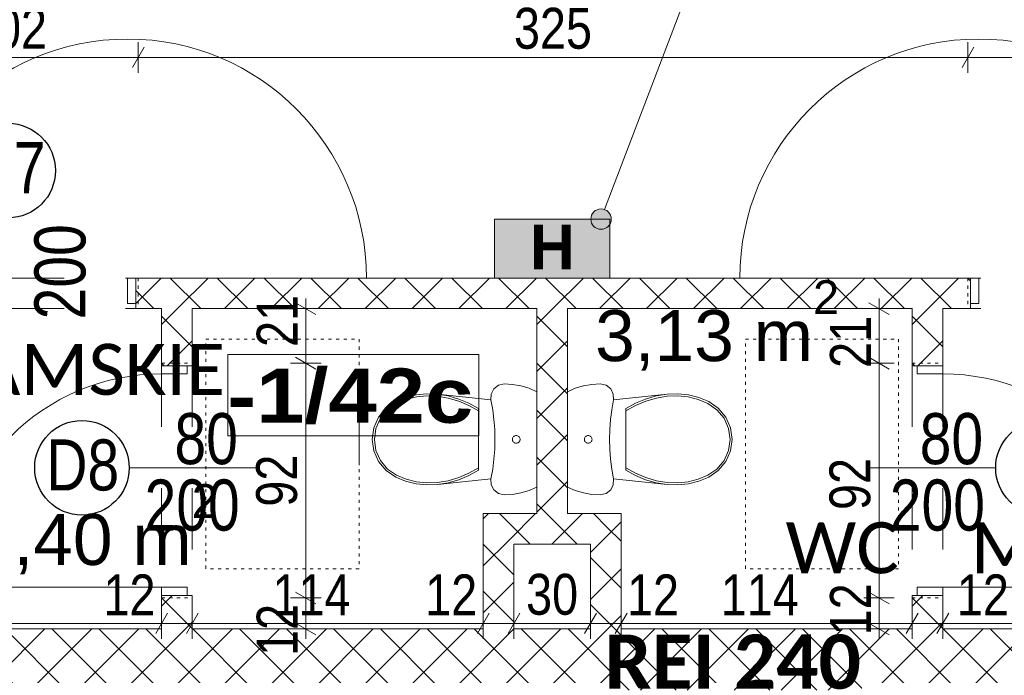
# Model space of a CAD drawing. Header units: centimetres. Extents: x 18292 to 3593338517, y 11794 to 62103.
# Tile 78 of 147: x 898356164 to 898356550, y 56265 to 56522. Entities that reach past the tile are written whole.
import ezdxf

# ---------------------------------------------------------------- set-up
doc = ezdxf.new("R2010")
doc.units = ezdxf.units.CM
doc.header["$MEASUREMENT"] = 0
doc.linetypes.add('Kreski-Szerokie', pattern=[3, 1.2, -1.8])
doc.linetypes.add('Przerywana', pattern=[48, 24, -24])
for name, color, linetype in [('499-Wymiary i opisy', 7, 'Continuous'), ('__PROJEKTOWANE', 7, 'Continuous'), ('MF-NR', 7, 'Continuous'), ('MF_NR', 7, 'Continuous'), ('MF_OKNA', 7, 'Continuous'), ('MF_WIDOK', 7, 'Continuous')]:
    doc.layers.add(name, color=color, linetype=linetype)
doc.styles.add('GENERATED_STYLE_2', font='txt')
doc.styles.add('GENERATED_STYLE_4', font='txt')
doc.styles.add('GENERATED_STYLE_5', font='txt')
doc.styles.add('GENERATED_STYLE_6', font='txt')
doc.styles.add('GENERATED_STYLE_7', font='txt')
doc.styles.add('GENERATED_STYLE_8', font='txt')
doc.dimstyles.new('GENERATED_STYLE__1', dxfattribs={"dimtxt": 16, "dimasz": 6.08, "dimexe": 0.18, "dimexo": 0.0625, "dimgap": 0.09, "dimtad": 1, "dimtih": 1, "dimtoh": 1, "dimdec": 0, "dimzin": 0, "dimdsep": 46, "dimtxsty": 'GENERATED_STYLE_4', "dimblk": 'ARROWHEAD_2', "dimblk1": 'ARROWHEAD_2', "dimblk2": 'ARROWHEAD_2', "dimcen": 0.09, "dimse1": 1, "dimse2": 1, "dimclrd": 7, "dimclre": 7, "dimclrt": 7, "dimadec": 0, "dimazin": 0, "dimtfac": 1, "dimtdec": 4, "dimtmove": 0, "dimatfit": 3, "dimfxl": 0, "dimtolj": 1, "dimtzin": 0, "dimarcsym": 0})
doc.dimstyles.new('GENERATED_STYLE__2', dxfattribs={"dimtxt": 16, "dimasz": 6.08, "dimexe": 0.18, "dimexo": 0.0625, "dimgap": 0.09, "dimtad": 1, "dimtih": 1, "dimtoh": 1, "dimdec": 0, "dimzin": 0, "dimdsep": 46, "dimtxsty": 'GENERATED_STYLE_4', "dimblk": 'ARROWHEAD_2', "dimblk1": 'ARROWHEAD_2', "dimblk2": 'ARROWHEAD_2', "dimcen": 0.09, "dimse1": 1, "dimse2": 1, "dimclrd": 7, "dimclre": 7, "dimclrt": 7, "dimadec": 0, "dimazin": 0, "dimtfac": 1, "dimtdec": 4, "dimtmove": 2, "dimatfit": 3, "dimfxl": 0, "dimtolj": 1, "dimtzin": 0, "dimarcsym": 0})
doc.dimstyles.new('GENERATED_STYLE__3', dxfattribs={"dimtxt": 16, "dimasz": 6.08, "dimexe": 0.18, "dimexo": 0.0625, "dimgap": 0.09, "dimtad": 1, "dimdec": 0, "dimzin": 0, "dimdsep": 46, "dimtxsty": 'GENERATED_STYLE_4', "dimblk": 'ARROWHEAD_2', "dimblk1": 'ARROWHEAD_2', "dimblk2": 'ARROWHEAD_2', "dimcen": 0.09, "dimse1": 1, "dimse2": 1, "dimclrd": 7, "dimclre": 7, "dimclrt": 7, "dimadec": 0, "dimazin": 0, "dimtfac": 1, "dimtdec": 4, "dimtmove": 2, "dimatfit": 3, "dimfxl": 0, "dimtolj": 1, "dimtzin": 0, "dimarcsym": 0})
doc.dimstyles.new('GENERATED_STYLE__4', dxfattribs={"dimtxt": 16, "dimasz": 6.08, "dimexe": 0.18, "dimexo": 0.0625, "dimgap": 0.09, "dimtad": 1, "dimdec": 0, "dimzin": 0, "dimdsep": 46, "dimtxsty": 'GENERATED_STYLE_4', "dimblk": 'ARROWHEAD_2', "dimblk1": 'ARROWHEAD_2', "dimblk2": 'ARROWHEAD_2', "dimcen": 0.09, "dimse1": 1, "dimse2": 1, "dimclrd": 7, "dimclre": 7, "dimclrt": 7, "dimadec": 0, "dimazin": 0, "dimtfac": 1, "dimtdec": 4, "dimtmove": 0, "dimatfit": 3, "dimfxl": 0, "dimtolj": 1, "dimtzin": 0, "dimarcsym": 0})
pattern_1 = [(45, (903196041.254, 3898003.605), (-9.192387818, 9.192387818), []), (135, (903196041.254, 3898003.605), (9.192387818, 9.192387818), [])]

# ---------------------------------------------------------------- blocks, each defined once
blk = doc.blocks.new('Drzwi metalowe 21')
at = {"layer": '__PROJEKTOWANE', "color": 150, "linetype": 'Continuous', "lineweight": 13}
for p, q in [((-50, 0), (-54.3, 0)), ((-50, 0), (-54.3, 0)), ((-50, 0), (-50, -10)), ((-50, 0), (-50, -10)), ((50, 0), (50, -10)), ((50, 0), (50, -10)), ((50, 0), (54.3, 0)), ((50, 0), (54.3, 0)), ((-50, -10), (-50, -12)), ((-50, -10), (-50, -12)), ((50, -10), (50, -12)), ((50, -10), (50, -12)), ((-50, -12), (-54.3, -12)), ((-50, -12), (-54.3, -12)), ((50, -12), (54.3, -12)), ((50, -12), (54.3, -12))]:
    blk.add_line(p, q, dxfattribs=at)
at = {"layer": '__PROJEKTOWANE', "color": 7, "linetype": 'Przerywana', "lineweight": 13}
for p, q in [((-50, 0), (50, 0)), ((-50, -12), (50, -12))]:
    blk.add_line(p, q, dxfattribs=at)
at = {"layer": '__PROJEKTOWANE', "color": 7, "linetype": 'Continuous', "lineweight": 15}
for p, q in [((-46.8, 0), (-50, 0)), ((-50, 0), (-50, -10)), ((-46.8, -10), (-46.8, 0)), ((50, 0), (46.8, 0)), ((46.8, 0), (46.8, -10)), ((50, -10), (50, 0)), ((-50, -10), (-46.8, -10)), ((46.8, -10), (50, -10))]:
    blk.add_line(p, q, dxfattribs=at)
at = {"layer": '__PROJEKTOWANE', "color": 7, "linetype": 'Continuous', "lineweight": 13}
blk.add_line((46.8, 0), (140.4, 0), dxfattribs=at)
blk.add_arc((46.8, 0), 93.6, 0, 180, dxfattribs=at)
blk = doc.blocks.new('Drzwi metalowe 21_3')
at = {"layer": '__PROJEKTOWANE', "color": 7, "linetype": 'Continuous', "lineweight": 13}
blk.add_line((41.8, 0), (41.8, 83.6), dxfattribs=at)
at = {"layer": '__PROJEKTOWANE', "color": 150, "linetype": 'Continuous', "lineweight": 13}
for p, q in [((-45, 0), (-49.3, 0)), ((-45, 0), (-49.3, 0)), ((-45, 0), (-45, -10)), ((-45, 0), (-45, -10)), ((45, 0), (45, -10)), ((45, 0), (45, -10)), ((45, 0), (49.3, 0)), ((45, 0), (49.3, 0)), ((-45, -10), (-45, -12)), ((-45, -10), (-45, -12)), ((45, -10), (45, -12)), ((45, -10), (45, -12)), ((-45, -12), (-49.3, -12)), ((-45, -12), (-49.3, -12)), ((45, -12), (49.3, -12)), ((45, -12), (49.3, -12))]:
    blk.add_line(p, q, dxfattribs=at)
at = {"layer": '__PROJEKTOWANE', "color": 7, "linetype": 'Przerywana', "lineweight": 13}
for p, q in [((-45, 0), (45, 0)), ((-45, -12), (45, -12))]:
    blk.add_line(p, q, dxfattribs=at)
at = {"layer": '__PROJEKTOWANE', "color": 7, "linetype": 'Continuous', "lineweight": 15}
for p, q in [((-41.8, 0), (-45, 0)), ((-45, 0), (-45, -10)), ((-41.8, -10), (-41.8, 0)), ((45, 0), (41.8, 0)), ((41.8, 0), (41.8, -10)), ((45, -10), (45, 0)), ((-45, -10), (-41.8, -10)), ((41.8, -10), (45, -10))]:
    blk.add_line(p, q, dxfattribs=at)
at = {"layer": '__PROJEKTOWANE', "color": 7, "linetype": 'Continuous', "lineweight": 13}
blk.add_arc((41.8, 0), 83.6, 90, 180, dxfattribs=at)
blk = doc.blocks.new('WC 1 LT 65')
at = {"layer": '__PROJEKTOWANE', "color": 5, "linetype": 'Continuous', "lineweight": 13}
for p, q in [((-18.68, 64.5), (-20.01, 61.45)), ((18.68, 64.5), (-18.68, 64.5)), ((20.01, 61.45), (18.68, 64.5)), ((-20.97, 58.26), (-21.55, 54.98)), ((-20.01, 61.45), (-20.97, 58.26)), ((0, 57.9), (-0.26, 57.88)), ((0.26, 57.88), (0, 57.9)), ((20.97, 58.26), (20.01, 61.45)), ((21.55, 54.98), (20.97, 58.26)), ((-21.55, 54.98), (-21.75, 51.65)), ((-1.48, 56.66), (-1.5, 56.4)), ((-1.5, 56.4), (-1.48, 56.14)), ((-1.41, 56.91), (-1.48, 56.66)), ((-1.48, 56.14), (-1.41, 55.89)), ((-1.3, 57.15), (-1.41, 56.91)), ((-1.41, 55.89), (-1.3, 55.65)), ((-1.15, 57.36), (-1.3, 57.15)), ((-1.3, 55.65), (-1.15, 55.44)), ((-0.96, 57.55), (-1.15, 57.36)), ((-1.15, 55.44), (-0.96, 55.25)), ((-0.75, 57.7), (-0.96, 57.55)), ((-0.96, 55.25), (-0.75, 55.1)), ((-0.51, 57.81), (-0.75, 57.7)), ((-0.75, 55.1), (-0.51, 54.99)), ((-0.26, 57.88), (-0.51, 57.81)), ((-0.51, 54.99), (-0.26, 54.92)), ((-0.26, 54.92), (0, 54.9)), ((0, 54.9), (0.26, 54.92)), ((0.51, 57.81), (0.26, 57.88)), ((0.26, 54.92), (0.51, 54.99)), ((0.75, 57.7), (0.51, 57.81)), ((0.51, 54.99), (0.75, 55.1)), ((0.96, 57.55), (0.75, 57.7)), ((0.75, 55.1), (0.96, 55.25)), ((1.15, 57.36), (0.96, 57.55)), ((0.96, 55.25), (1.15, 55.44)), ((1.3, 57.15), (1.15, 57.36)), ((1.15, 55.44), (1.3, 55.65)), ((1.41, 56.91), (1.3, 57.15)), ((1.3, 55.65), (1.41, 55.89)), ((1.48, 56.66), (1.41, 56.91)), ((1.41, 55.89), (1.48, 56.14)), ((1.5, 56.4), (1.48, 56.66)), ((1.48, 56.14), (1.5, 56.4)), ((21.75, 51.65), (21.55, 54.98)), ((-21.75, 51.65), (-21.24, 49.4)), ((21.24, 49.4), (21.75, 51.65)), ((-21.24, 49.4), (-19.82, 47.58)), ((-19.82, 47.58), (-17.76, 46.55)), ((-17.76, 46.55), (-15.45, 46.5)), ((-15.45, 46.5), (-17.7, 25.5)), ((-15.45, 46.5), (-11.62, 47.18)), ((-11.62, 47.18), (-7.76, 47.66)), ((-7.76, 47.66), (-3.89, 47.96)), ((-3.89, 47.96), (0, 48.05)), ((0, 48.05), (3.89, 47.96)), ((3.89, 47.96), (7.76, 47.66)), ((7.76, 47.66), (11.62, 47.18)), ((11.62, 47.18), (15.45, 46.5)), ((15.45, 46.5), (17.76, 46.55)), ((17.7, 25.5), (15.45, 46.5)), ((17.76, 46.55), (19.82, 47.58)), ((19.82, 47.58), (21.24, 49.4)), ((-12.07, 41.6), (-14.16, 37.85)), ((-11.12, 41.6), (-13.28, 37.84)), ((12.07, 41.6), (-12.07, 41.6)), ((13.28, 37.84), (11.12, 41.6)), ((14.16, 37.85), (12.07, 41.6)), ((-14.16, 37.85), (-15.81, 33.88)), ((-13.28, 37.84), (-14.98, 33.85)), ((14.98, 33.85), (13.28, 37.84)), ((15.81, 33.88), (14.16, 37.85)), ((-15.81, 33.88), (-17, 29.74)), ((-14.98, 33.85), (-16.19, 29.69)), ((16.19, 29.69), (14.98, 33.85)), ((17, 29.74), (15.81, 33.88)), ((-17, 29.74), (-17.7, 25.5)), ((-16.19, 29.69), (-16.91, 25.42)), ((16.91, 25.42), (16.19, 29.69)), ((17.7, 25.5), (17, 29.74)), ((-17.7, 25.5), (-17.85, 21.3)), ((-16.91, 25.42), (-17.06, 21.33)), ((17.06, 21.33), (16.91, 25.42)), ((17.85, 21.3), (17.7, 25.5)), ((-17.85, 21.3), (-17.41, 17.13)), ((-17.06, 21.33), (-16.62, 17.27)), ((16.62, 17.27), (17.06, 21.33)), ((17.41, 17.13), (17.85, 21.3)), ((-17.41, 17.13), (-16.38, 13.06)), ((-16.62, 17.27), (-15.62, 13.3)), ((15.62, 13.3), (16.62, 17.27)), ((16.38, 13.06), (17.41, 17.13)), ((-16.38, 13.06), (-14.78, 9.17)), ((-15.62, 13.3), (-14.07, 9.52)), ((14.07, 9.52), (15.62, 13.3)), ((14.78, 9.17), (16.38, 13.06)), ((-14.78, 9.17), (-12.21, 5.4)), ((-14.07, 9.52), (-11.62, 5.93)), ((11.62, 5.93), (14.07, 9.52)), ((12.21, 5.4), (14.78, 9.17)), ((-12.21, 5.4), (-8.7, 2.48)), ((-11.62, 5.93), (-8.28, 3.15)), ((8.28, 3.15), (11.62, 5.93)), ((8.7, 2.48), (12.21, 5.4)), ((-8.7, 2.48), (-4.52, 0.63)), ((-8.28, 3.15), (-4.3, 1.4)), ((-4.52, 0.63), (0, 0)), ((-4.3, 1.4), (0, 0.8)), ((0, 0.8), (4.3, 1.4)), ((0, 0), (4.52, 0.63)), ((4.3, 1.4), (8.28, 3.15)), ((4.52, 0.63), (8.7, 2.48))]:
    blk.add_line(p, q, dxfattribs=at)
blk = doc.blocks.new('*D416', base_point=(903196041.25, 3898003.61))
at = {"layer": '499-Wymiary i opisy', "color": 7, "linetype": 'Continuous', "lineweight": 13}
for p, q in [((898356111.07, 56510.91), (898356106.45, 56502.91)), ((898356108.76, 56500.91), (898356108.76, 56512.91)), ((898356213.07, 56510.91), (898356208.45, 56502.91)), ((898356210.76, 56500.91), (898356210.76, 56512.91)), ((898356108.76, 56506.91), (898356210.76, 56506.91))]:
    blk.add_line(p, q, dxfattribs=at)
at = {"layer": '499-Wymiary i opisy', "color": 7, "lineweight": 13, "insert": (898356144.4, 56510.11), "char_height": 16, "attachment_point": 7, "style": 'GENERATED_STYLE_4'}
blk.add_mtext('\\A1;{\\pql;\\fArial Narrow|b0|i0|c238|p34;102}', dxfattribs=at)
blk = doc.blocks.new('ARROWHEAD_2')
at = {"color": 0, "linetype": 'Continuous', "lineweight": 0}
for p, q in [((-0.378, -0.655), (0.378, 0.655)), ((0, 0), (-1, 0))]:
    blk.add_line(p, q, dxfattribs=at)
blk = doc.blocks.new('*D417', base_point=(903196041.25, 3898003.61))
at = {"layer": '499-Wymiary i opisy', "color": 7, "linetype": 'Continuous', "lineweight": 13}
for p, q in [((898356213.07, 56510.91), (898356208.45, 56502.91)), ((898356210.76, 56500.91), (898356210.76, 56512.91)), ((898356538.22, 56510.91), (898356533.6, 56502.91)), ((898356535.91, 56500.91), (898356535.91, 56512.91)), ((898356210.76, 56506.91), (898356535.91, 56506.91))]:
    blk.add_line(p, q, dxfattribs=at)
at = {"layer": '499-Wymiary i opisy', "color": 7, "lineweight": 13, "insert": (898356357.97, 56510.11), "char_height": 16, "attachment_point": 7, "style": 'GENERATED_STYLE_4'}
blk.add_mtext('\\A1;{\\pql;\\fArial Narrow|b0|i0|c238|p34;325}', dxfattribs=at)
blk = doc.blocks.new('*D418', base_point=(903196041.25, 3898003.61))
at = {"layer": '499-Wymiary i opisy', "color": 7, "linetype": 'Continuous', "lineweight": 13}
for p, q in [((898356538.22, 56510.91), (898356533.6, 56502.91)), ((898356535.91, 56500.91), (898356535.91, 56512.91)), ((898356640.22, 56510.91), (898356635.6, 56502.91)), ((898356637.91, 56500.91), (898356637.91, 56512.91)), ((898356535.91, 56506.91), (898356637.91, 56506.91))]:
    blk.add_line(p, q, dxfattribs=at)
at = {"layer": '499-Wymiary i opisy', "color": 7, "lineweight": 13, "char_height": 16, "attachment_point": 7, "style": 'GENERATED_STYLE_4'}
for s, insert in [('\\A1;{\\pql;\\fArial Narrow|b0|i0|c238|p34;102}', (898356561.31, 56510.11)), ('\\A1;{\\pql;\\fArial Narrow|b0|i0|c238|p34;23}', (898356615.11, 56510.11))]:
    blk.add_mtext(s, dxfattribs=dict(at, insert=insert))
blk = doc.blocks.new('*D452', base_point=(903196041.25, 3898003.61))
at = {"layer": '499-Wymiary i opisy', "color": 7, "linetype": 'Continuous', "lineweight": 13}
for p, q in [((898356282.37, 56295.13), (898356270.37, 56295.13)), ((898356272.37, 56297.44), (898356280.37, 56292.82)), ((898356276.37, 56282.99), (898356276.37, 56295.13)), ((898356272.37, 56285.3), (898356280.37, 56280.68)), ((898356282.37, 56282.99), (898356270.37, 56282.99)), ((898356276.37, 56279.08), (898356276.37, 56282.99))]:
    blk.add_line(p, q, dxfattribs=at)
at = {"layer": '499-Wymiary i opisy', "color": 7, "lineweight": 13, "insert": (898356273.17, 56272.41), "char_height": 16, "attachment_point": 7, "rotation": 90, "style": 'GENERATED_STYLE_4'}
blk.add_mtext('\\A1;{\\pql;\\fArial Narrow|b0|i0|c238|p34;12}', dxfattribs=at)
blk = doc.blocks.new('*D453', base_point=(903196041.25, 3898003.61))
at = {"layer": '499-Wymiary i opisy', "color": 7, "linetype": 'Continuous', "lineweight": 13}
for p, q in [((898356272.37, 56389.44), (898356280.37, 56384.82)), ((898356282.37, 56387.13), (898356270.37, 56387.13)), ((898356276.37, 56295.13), (898356276.37, 56387.13)), ((898356282.37, 56295.13), (898356270.37, 56295.13)), ((898356272.37, 56297.44), (898356280.37, 56292.82))]:
    blk.add_line(p, q, dxfattribs=at)
at = {"layer": '499-Wymiary i opisy', "color": 7, "lineweight": 13, "insert": (898356273.17, 56330.89), "char_height": 16, "attachment_point": 7, "rotation": 90, "style": 'GENERATED_STYLE_4'}
blk.add_mtext('\\A1;{\\pql;\\fArial Narrow|b0|i0|c238|p34;92}', dxfattribs=at)
blk = doc.blocks.new('*D454', base_point=(903196041.25, 3898003.61))
at = {"layer": '499-Wymiary i opisy', "color": 7, "linetype": 'Continuous', "lineweight": 13}
for p, q in [((898356280.37, 56406.18), (898356272.37, 56410.8)), ((898356276.37, 56408.49), (898356276.37, 56412.41)), ((898356282.37, 56408.49), (898356270.37, 56408.49)), ((898356276.37, 56387.13), (898356276.37, 56408.49)), ((898356272.37, 56389.44), (898356280.37, 56384.82)), ((898356282.37, 56387.13), (898356270.37, 56387.13))]:
    blk.add_line(p, q, dxfattribs=at)
at = {"layer": '499-Wymiary i opisy', "color": 7, "lineweight": 13, "insert": (898356273.17, 56393.48), "char_height": 16, "attachment_point": 7, "rotation": 90, "style": 'GENERATED_STYLE_4'}
blk.add_mtext('\\A1;{\\pql;\\fArial Narrow|b0|i0|c238|p34;21}', dxfattribs=at)
blk = doc.blocks.new('*D459', base_point=(903196041.25, 3898003.61))
at = {"layer": '499-Wymiary i opisy', "color": 7, "linetype": 'Continuous', "lineweight": 13}
for p, q in [((898356084.97, 56279.15), (898356084.97, 56291.15)), ((898356219.9, 56279.15), (898356219.9, 56291.15)), ((898356087.28, 56289.15), (898356082.66, 56281.15)), ((898356222.21, 56289.15), (898356217.59, 56281.15)), ((898356081.06, 56285.15), (898356084.97, 56285.15)), ((898356084.97, 56285.15), (898356219.9, 56285.15))]:
    blk.add_line(p, q, dxfattribs=at)
at = {"layer": '499-Wymiary i opisy', "color": 7, "lineweight": 13, "char_height": 16, "attachment_point": 7, "style": 'GENERATED_STYLE_4'}
for s, insert in [('\\A1;{\\pql;\\fArial Narrow|b0|i0|c238|p34;135}', (898356126.83, 56288.35)), ('\\A1;{\\pql;\\fArial Narrow|b0|i0|c238|p34;12}', (898356197.11, 56288.35))]:
    blk.add_mtext(s, dxfattribs=dict(at, insert=insert))
blk = doc.blocks.new('*D460', base_point=(903196041.25, 3898003.61))
at = {"layer": '499-Wymiary i opisy', "color": 7, "linetype": 'Continuous', "lineweight": 13}
for p, q in [((898356219.9, 56279.15), (898356219.9, 56291.15)), ((898356231.9, 56279.15), (898356231.9, 56291.15)), ((898356222.21, 56289.15), (898356217.59, 56281.15)), ((898356234.21, 56289.15), (898356229.59, 56281.15)), ((898356219.9, 56285.15), (898356231.9, 56285.15))]:
    blk.add_line(p, q, dxfattribs=at)
blk = doc.blocks.new('*D461', base_point=(903196041.25, 3898003.61))
at = {"layer": '499-Wymiary i opisy', "color": 7, "linetype": 'Continuous', "lineweight": 13}
for p, q in [((898356231.9, 56279.15), (898356231.9, 56291.15)), ((898356345.97, 56279.15), (898356345.97, 56291.15)), ((898356234.21, 56289.15), (898356229.59, 56281.15)), ((898356348.28, 56289.15), (898356343.66, 56281.15)), ((898356231.9, 56285.15), (898356345.97, 56285.15))]:
    blk.add_line(p, q, dxfattribs=at)
at = {"layer": '499-Wymiary i opisy', "color": 7, "lineweight": 13, "char_height": 16, "attachment_point": 7, "style": 'GENERATED_STYLE_4'}
for s, insert in [('\\A1;{\\pql;\\fArial Narrow|b0|i0|c238|p34;114}', (898356263.33, 56288.35)), ('\\A1;{\\pql;\\fArial Narrow|b0|i0|c238|p34;12}', (898356323.18, 56288.35))]:
    blk.add_mtext(s, dxfattribs=dict(at, insert=insert))
blk = doc.blocks.new('*D462', base_point=(903196041.25, 3898003.61))
at = {"layer": '499-Wymiary i opisy', "color": 7, "linetype": 'Continuous', "lineweight": 13}
for p, q in [((898356345.97, 56279.15), (898356345.97, 56291.15)), ((898356357.97, 56279.15), (898356357.97, 56291.15)), ((898356348.28, 56289.15), (898356343.66, 56281.15)), ((898356360.28, 56289.15), (898356355.66, 56281.15)), ((898356345.97, 56285.15), (898356357.97, 56285.15))]:
    blk.add_line(p, q, dxfattribs=at)
blk = doc.blocks.new('*D463', base_point=(903196041.25, 3898003.61))
at = {"layer": '499-Wymiary i opisy', "color": 7, "linetype": 'Continuous', "lineweight": 13}
for p, q in [((898356357.97, 56279.15), (898356357.97, 56291.15)), ((898356387.97, 56279.15), (898356387.97, 56291.15)), ((898356360.28, 56289.15), (898356355.66, 56281.15)), ((898356390.28, 56289.15), (898356385.66, 56281.15)), ((898356357.97, 56285.15), (898356387.97, 56285.15))]:
    blk.add_line(p, q, dxfattribs=at)
at = {"layer": '499-Wymiary i opisy', "color": 7, "lineweight": 13, "insert": (898356362.73, 56288.35), "char_height": 16, "attachment_point": 7, "style": 'GENERATED_STYLE_4'}
blk.add_mtext('\\A1;{\\pql;\\fArial Narrow|b0|i0|c238|p34;30}', dxfattribs=at)
blk = doc.blocks.new('*D464', base_point=(903196041.25, 3898003.61))
at = {"layer": '499-Wymiary i opisy', "color": 7, "linetype": 'Continuous', "lineweight": 13}
for p, q in [((898356387.97, 56279.15), (898356387.97, 56291.15)), ((898356390.28, 56289.15), (898356385.66, 56281.15)), ((898356387.97, 56285.15), (898356399.97, 56285.15))]:
    blk.add_line(p, q, dxfattribs=at)
blk = doc.blocks.new('*D465', base_point=(903196041.25, 3898003.61))
at = {"layer": '499-Wymiary i opisy', "color": 7, "linetype": 'Continuous', "lineweight": 13}
for p, q in [((898356399.97, 56279.15), (898356399.97, 56291.15)), ((898356390.28, 56289.15), (898356385.66, 56281.15)), ((898356402.28, 56289.15), (898356397.66, 56281.15)), ((898356387.97, 56285.15), (898356399.97, 56285.15))]:
    blk.add_line(p, q, dxfattribs=at)
blk = doc.blocks.new('*D466', base_point=(903196041.25, 3898003.61))
at = {"layer": '499-Wymiary i opisy', "color": 7, "linetype": 'Continuous', "lineweight": 13}
for p, q in [((898356514.04, 56279.15), (898356514.04, 56291.15)), ((898356402.28, 56289.15), (898356397.66, 56281.15)), ((898356516.35, 56289.15), (898356511.73, 56281.15)), ((898356399.97, 56285.15), (898356514.04, 56285.15))]:
    blk.add_line(p, q, dxfattribs=at)
at = {"layer": '499-Wymiary i opisy', "color": 7, "lineweight": 13, "char_height": 16, "attachment_point": 7, "style": 'GENERATED_STYLE_4'}
for s, insert in [('\\A1;{\\pql;\\fArial Narrow|b0|i0|c238|p34;12}', (898356402.28, 56288.35)), ('\\A1;{\\pql;\\fArial Narrow|b0|i0|c238|p34;114}', (898356439.02, 56288.35))]:
    blk.add_mtext(s, dxfattribs=dict(at, insert=insert))
blk = doc.blocks.new('*D467', base_point=(903196041.25, 3898003.61))
at = {"layer": '499-Wymiary i opisy', "color": 7, "linetype": 'Continuous', "lineweight": 13}
for p, q in [((898356514.04, 56279.15), (898356514.04, 56291.15)), ((898356526.04, 56279.15), (898356526.04, 56291.15)), ((898356516.35, 56289.15), (898356511.73, 56281.15)), ((898356528.35, 56289.15), (898356523.73, 56281.15)), ((898356514.04, 56285.15), (898356526.04, 56285.15))]:
    blk.add_line(p, q, dxfattribs=at)
blk = doc.blocks.new('*D468', base_point=(903196041.25, 3898003.61))
at = {"layer": '499-Wymiary i opisy', "color": 7, "linetype": 'Continuous', "lineweight": 13}
for p, q in [((898356526.04, 56279.15), (898356526.04, 56291.15)), ((898356660.97, 56279.15), (898356660.97, 56291.15)), ((898356528.35, 56289.15), (898356523.73, 56281.15)), ((898356658.66, 56281.15), (898356663.28, 56289.15)), ((898356526.04, 56285.15), (898356660.97, 56285.15)), ((898356660.97, 56285.15), (898356664.88, 56285.15))]:
    blk.add_line(p, q, dxfattribs=at)
at = {"layer": '499-Wymiary i opisy', "color": 7, "lineweight": 13, "char_height": 16, "attachment_point": 7, "style": 'GENERATED_STYLE_4'}
for s, insert in [('\\A1;{\\pql;\\fArial Narrow|b0|i0|c238|p34;12}', (898356531.56, 56288.35)), ('\\A1;{\\pql;\\fArial Narrow|b0|i0|c238|p34;135}', (898356578.14, 56288.35))]:
    blk.add_mtext(s, dxfattribs=dict(at, insert=insert))
blk = doc.blocks.new('*D469', base_point=(903196041.25, 3898003.61))
at = {"layer": '499-Wymiary i opisy', "color": 7, "linetype": 'Continuous', "lineweight": 13}
for p, q in [((898356507.04, 56295.13), (898356495.04, 56295.13)), ((898356497.04, 56297.44), (898356505.04, 56292.82)), ((898356501.04, 56282.99), (898356501.04, 56295.13)), ((898356497.04, 56285.3), (898356505.04, 56280.68)), ((898356507.04, 56282.99), (898356495.04, 56282.99)), ((898356501.04, 56279.08), (898356501.04, 56282.99))]:
    blk.add_line(p, q, dxfattribs=at)
at = {"layer": '499-Wymiary i opisy', "color": 7, "lineweight": 13, "insert": (898356497.84, 56280.48), "char_height": 16, "attachment_point": 7, "rotation": 90, "style": 'GENERATED_STYLE_4'}
blk.add_mtext('\\A1;{\\pql;\\fArial Narrow|b0|i0|c238|p34;12}', dxfattribs=at)
blk = doc.blocks.new('*D470', base_point=(903196041.25, 3898003.61))
at = {"layer": '499-Wymiary i opisy', "color": 7, "linetype": 'Continuous', "lineweight": 13}
for p, q in [((898356497.04, 56389.44), (898356505.04, 56384.82)), ((898356507.04, 56387.13), (898356495.04, 56387.13)), ((898356501.04, 56295.13), (898356501.04, 56387.13)), ((898356507.04, 56295.13), (898356495.04, 56295.13)), ((898356497.04, 56297.44), (898356505.04, 56292.82))]:
    blk.add_line(p, q, dxfattribs=at)
at = {"layer": '499-Wymiary i opisy', "color": 7, "lineweight": 13, "char_height": 16, "attachment_point": 7, "rotation": 90, "style": 'GENERATED_STYLE_4'}
for s, insert in [('\\A1;{\\pql;\\fArial Narrow|b0|i0|c238|p34;21}', (898356497.84, 56385.27)), ('\\A1;{\\pql;\\fArial Narrow|b0|i0|c238|p34;92}', (898356497.84, 56329.59))]:
    blk.add_mtext(s, dxfattribs=dict(at, insert=insert))
blk = doc.blocks.new('*D471', base_point=(903196041.25, 3898003.61))
at = {"layer": '499-Wymiary i opisy', "color": 7, "linetype": 'Continuous', "lineweight": 13}
for p, q in [((898356505.04, 56406.18), (898356497.04, 56410.8)), ((898356501.04, 56408.49), (898356501.04, 56412.41)), ((898356507.04, 56408.49), (898356495.04, 56408.49)), ((898356501.04, 56387.13), (898356501.04, 56408.49)), ((898356497.04, 56389.44), (898356505.04, 56384.82)), ((898356507.04, 56387.13), (898356495.04, 56387.13))]:
    blk.add_line(p, q, dxfattribs=at)

msp = doc.modelspace()

# ---------------------------------------------------------------- hatches: boundary and pattern name
at = {"layer": '__PROJEKTOWANE', "linetype": 'Continuous', "lineweight": 13}
msp.add_hatch(color=150, dxfattribs=at).paths.add_polyline_path([(898356388.1, 56443.56), (898356388.4, 56442.03), (898356389.27, 56440.73), (898356390.57, 56439.87), (898356392.1, 56439.56), (898356393.63, 56439.87), (898356394.92, 56440.73), (898356395.79, 56442.03), (898356396.1, 56443.56), (898356395.79, 56445.09), (898356394.92, 56446.39), (898356393.63, 56447.26), (898356392.1, 56447.56), (898356390.57, 56447.26), (898356389.27, 56446.39), (898356388.4, 56445.09)])
at = {"layer": '__PROJEKTOWANE', "linetype": 'Continuous', "lineweight": 0, "true_color": 0x3f0000}
msp.add_hatch(color=18, dxfattribs=at).paths.add_polyline_path([(898356350.34, 56443.56), (898356395.6, 56443.56), (898356395.6, 56420.49), (898356350.34, 56420.49)])
at = {"layer": '__PROJEKTOWANE', "linetype": 'Continuous', "lineweight": 0, "true_color": 0x000000}
h = msp.add_hatch(dxfattribs=at)
h.set_pattern_fill('Concrete_Block_0006', color=18, style=0, pattern_type=2)
h.set_pattern_definition(pattern_1)
h.paths.add_polyline_path([(898356209.76, 56420.49), (898356209.76, 56408.49), (898356536.91, 56408.49), (898356536.91, 56420.49)])
h = msp.add_hatch(dxfattribs=at)
h.set_pattern_fill('Concrete_Block_0006', color=18, style=0, pattern_type=2)
h.set_pattern_definition(pattern_1)
h.paths.add_polyline_path([(898356219.9, 56386.13), (898356231.9, 56386.13), (898356231.9, 56408.49), (898356219.9, 56408.49)])
h = msp.add_hatch(dxfattribs=at)
h.set_pattern_fill('Concrete_Block_0006', color=18, style=0, pattern_type=2)
h.set_pattern_definition(pattern_1)
h.paths.add_polyline_path([(898356378.97, 56328.21), (898356378.97, 56408.49), (898356366.97, 56408.49), (898356366.97, 56328.21)])
h = msp.add_hatch(dxfattribs=at)
h.set_pattern_fill('Concrete_Block_0006', color=18, style=0, pattern_type=2)
h.set_pattern_definition(pattern_1)
h.paths.add_polyline_path([(898356526.04, 56408.49), (898356514.04, 56408.49), (898356514.04, 56386.13), (898356526.04, 56386.13)])
h = msp.add_hatch(dxfattribs=at)
h.set_pattern_fill('Concrete_Block_0006', color=18, style=0, pattern_type=2)
h.set_pattern_definition(pattern_1)
h.paths.add_polyline_path([(898356357.97, 56316.21), (898356387.97, 56316.21), (898356399.97, 56328.21), (898356345.97, 56328.21)])
h = msp.add_hatch(dxfattribs=at)
h.set_pattern_fill('Concrete_Block_0006', color=18, style=0, pattern_type=2)
h.set_pattern_definition(pattern_1)
h.paths.add_polyline_path([(898356357.97, 56282.99), (898356357.97, 56316.21), (898356345.97, 56328.21), (898356345.97, 56282.99)])
h = msp.add_hatch(dxfattribs=at)
h.set_pattern_fill('Concrete_Block_0006', color=18, style=0, pattern_type=2)
h.set_pattern_definition(pattern_1)
h.paths.add_polyline_path([(898356399.97, 56282.99), (898356399.97, 56328.21), (898356387.97, 56316.21), (898356387.97, 56282.99)])
h = msp.add_hatch(dxfattribs=at)
h.set_pattern_fill('Concrete_Block_0006', color=18, style=0, pattern_type=2)
h.set_pattern_definition(pattern_1)
h.paths.add_polyline_path([(898356219.9, 56282.99), (898356231.9, 56282.99), (898356231.9, 56296.13), (898356219.9, 56296.13)])
h = msp.add_hatch(dxfattribs=at)
h.set_pattern_fill('Concrete_Block_0006', color=18, style=0, pattern_type=2)
h.set_pattern_definition(pattern_1)
h.paths.add_polyline_path([(898356514.04, 56282.99), (898356526.04, 56282.99), (898356526.04, 56296.13), (898356514.04, 56296.13)])
h = msp.add_hatch(dxfattribs=at)
h.set_pattern_fill('Concrete_Block_0006', color=18, style=0, pattern_type=2)
h.set_pattern_definition(pattern_1)
h.paths.add_polyline_path([(898356084.97, 56258.99), (898356660.97, 56258.99), (898356660.97, 56282.99), (898356084.97, 56282.99)])

# ---------------------------------------------------------------- linework, layer by layer
at = {"layer": '__PROJEKTOWANE', "color": 150, "linetype": 'Continuous', "lineweight": 13}
for p, q in [((898356438.04, 56564.16), (898356393.52, 56447.3)), ((898356209.76, 56420.49), (898356214.06, 56420.49)), ((898356209.76, 56420.49), (898356209.76, 56410.49)), ((898356536.91, 56420.49), (898356532.61, 56420.49)), ((898356536.91, 56420.49), (898356536.91, 56410.49)), ((898356209.76, 56410.49), (898356209.76, 56408.49)), ((898356536.91, 56410.49), (898356536.91, 56408.49)), ((898356209.76, 56408.49), (898356214.06, 56408.49)), ((898356536.91, 56408.49), (898356532.61, 56408.49)), ((898356219.9, 56386.13), (898356219.9, 56390.43)), ((898356231.9, 56386.13), (898356231.9, 56390.43)), ((898356514.04, 56386.13), (898356514.04, 56390.43)), ((898356526.04, 56386.13), (898356526.04, 56390.43)), ((898356219.9, 56386.13), (898356229.9, 56386.13)), ((898356229.9, 56386.13), (898356231.9, 56386.13)), ((898356516.04, 56386.13), (898356514.04, 56386.13)), ((898356526.04, 56386.13), (898356516.04, 56386.13)), ((898356219.9, 56296.13), (898356219.9, 56291.83)), ((898356219.9, 56296.13), (898356229.9, 56296.13)), ((898356229.9, 56296.13), (898356231.9, 56296.13)), ((898356231.9, 56296.13), (898356231.9, 56291.83)), ((898356514.04, 56296.13), (898356514.04, 56291.83)), ((898356516.04, 56296.13), (898356514.04, 56296.13)), ((898356526.04, 56296.13), (898356516.04, 56296.13)), ((898356526.04, 56296.13), (898356526.04, 56291.83))]:
    msp.add_line(p, q, dxfattribs=at)
at = {"layer": '__PROJEKTOWANE', "color": 1, "linetype": 'Continuous', "lineweight": 13, "flags": 128}
msp.add_lwpolyline([(898356350.34, 56443.56), (898356395.6, 56443.56), (898356395.6, 56420.49), (898356350.34, 56420.49)], close=True, dxfattribs=at)
at = {"layer": '__PROJEKTOWANE', "color": 150, "linetype": 'Continuous', "lineweight": 13, "flags": 128}
for points in [[(898356536.91, 56420.49), (898356209.76, 56420.49)], [(898356209.76, 56408.49), (898356219.9, 56408.49)], [(898356219.9, 56408.49), (898356219.9, 56386.13)], [(898356231.9, 56408.49), (898356366.97, 56408.49)], [(898356231.9, 56386.13), (898356231.9, 56408.49)], [(898356366.97, 56408.49), (898356366.97, 56328.21)], [(898356378.97, 56408.49), (898356514.04, 56408.49)], [(898356378.97, 56328.21), (898356378.97, 56408.49)], [(898356514.04, 56408.49), (898356514.04, 56386.13)], [(898356526.04, 56408.49), (898356536.91, 56408.49)], [(898356526.04, 56386.13), (898356526.04, 56408.49)], [(898356366.97, 56328.21), (898356345.97, 56328.21)], [(898356345.97, 56328.21), (898356345.97, 56282.99)], [(898356399.97, 56328.21), (898356378.97, 56328.21)], [(898356399.97, 56282.99), (898356399.97, 56328.21)], [(898356357.97, 56316.21), (898356387.97, 56316.21)], [(898356357.97, 56282.99), (898356357.97, 56316.21)], [(898356387.97, 56316.21), (898356387.97, 56282.99)], [(898356219.9, 56296.13), (898356219.9, 56282.99)], [(898356231.9, 56282.99), (898356231.9, 56296.13)], [(898356514.04, 56296.13), (898356514.04, 56282.99)], [(898356526.04, 56282.99), (898356526.04, 56296.13)], [(898356219.9, 56282.99), (898356084.97, 56282.99)], [(898356345.97, 56282.99), (898356231.9, 56282.99)], [(898356387.97, 56282.99), (898356357.97, 56282.99)], [(898356514.04, 56282.99), (898356399.97, 56282.99)], [(898356660.97, 56282.99), (898356526.04, 56282.99)]]:
    msp.add_lwpolyline(points, dxfattribs=at)
at = {"layer": '__PROJEKTOWANE', "color": 7, "linetype": 'Kreski-Szerokie', "lineweight": 13, "flags": 128}
for points in [[(898356210.76, 56420.49), (898356210.76, 56408.49)], [(898356535.91, 56420.49), (898356535.91, 56408.49)], [(898356219.9, 56387.13), (898356231.9, 56387.13)], [(898356514.04, 56387.13), (898356526.04, 56387.13)], [(898356219.9, 56295.13), (898356231.9, 56295.13)], [(898356514.04, 56295.13), (898356526.04, 56295.13)]]:
    msp.add_lwpolyline(points, dxfattribs=at)
for points in [[(898356237.26, 56306.59), (898356237.26, 56396.59), (898356297.26, 56396.59), (898356297.26, 56306.59)], [(898356448.73, 56306.59), (898356448.73, 56396.59), (898356508.73, 56396.59), (898356508.73, 56306.59)]]:
    msp.add_lwpolyline(points, close=True, dxfattribs=at)
at = {"layer": '__PROJEKTOWANE', "color": 7, "linetype": 'Continuous', "lineweight": 25}
for centre in [(898356159.76, 56462.58), (898356188.67, 56346.13), (898356565.28, 56346.13)]:
    msp.add_circle(centre, 18.52, dxfattribs=at)
at = {"layer": '__PROJEKTOWANE', "color": 150, "linetype": 'Continuous', "lineweight": 13}
msp.add_circle((898356392.1, 56443.56), 4, dxfattribs=at)
at = {"layer": 'MF-NR', "color": 7, "linetype": 'Continuous', "lineweight": 13}
msp.add_line((898356297.26, 56379.05), (898356297.26, 56347.16), dxfattribs=at)
at = {"layer": 'MF_OKNA', "color": 7, "linetype": 'Continuous', "lineweight": 13}
for p, q in [((898356207.19, 56346.13), (898356257.43, 56346.13)), ((898356496.51, 56346.13), (898356546.76, 56346.13))]:
    msp.add_line(p, q, dxfattribs=at)
at = {"layer": 'MF_WIDOK', "color": 5, "linetype": 'Continuous', "lineweight": 15, "flags": 128}
msp.add_lwpolyline([(898356245.91, 56390.54), (898356344.25, 56390.54), (898356344.25, 56358.65), (898356245.91, 56358.65)], close=True, dxfattribs=at)

# ---------------------------------------------------------------- block references
at = {"layer": '__PROJEKTOWANE', "color": 5, "linetype": 'Continuous', "lineweight": 13, "zscale": 100}
msp.add_blockref('Drzwi metalowe 21', (898356159.76, 56420.49), dxfattribs=at)
at = {"layer": '__PROJEKTOWANE', "color": 5, "linetype": 'Continuous', "lineweight": 13, "xscale": -1, "zscale": 100}
msp.add_blockref('Drzwi metalowe 21', (898356586.91, 56420.49), dxfattribs=at)
at = {"layer": '__PROJEKTOWANE', "color": 5, "linetype": 'Continuous', "lineweight": 13, "xscale": -1, "zscale": 100, "rotation": 90}
for name, p in [('Drzwi metalowe 21_3', (898356219.9, 56341.13)), ('WC 1 LT 65', (898356443.47, 56357.27))]:
    msp.add_blockref(name, p, dxfattribs=at)
at = {"layer": '__PROJEKTOWANE', "color": 5, "linetype": 'Continuous', "lineweight": 13, "zscale": 100, "rotation": 270}
for name, p in [('Drzwi metalowe 21_3', (898356526.04, 56341.13)), ('WC 1 LT 65', (898356302.47, 56357.27))]:
    msp.add_blockref(name, p, dxfattribs=at)

# ---------------------------------------------------------------- texts
at = {"layer": '__PROJEKTOWANE', "color": 7, "linetype": 'Continuous', "lineweight": 13, "insert": (898356372.97, 56432.63), "char_height": 17.5, "attachment_point": 5, "style": 'GENERATED_STYLE_6'}
msp.add_mtext('\\A1;{\\pqc;\\fArial|b1|i0|c238|p38;H}', dxfattribs=at)
at = {"layer": '__PROJEKTOWANE', "color": 150, "lineweight": 13, "char_height": 20, "attachment_point": 7, "style": 'GENERATED_STYLE_2'}
for s, insert in [('{\\fArial|b0|i0|c238|p38;3,13 m{\\H0.66x;\\S2^  ;}}', (898356389.77, 56384.21)), ('{\\fArial|b0|i0|c238|p38;3,40 m{\\H0.66x;\\S2^  ;}}', (898356146.3, 56304.33))]:
    msp.add_mtext(s, dxfattribs=dict(at, insert=insert))
at = {"layer": '__PROJEKTOWANE', "color": 150, "linetype": 'Continuous', "lineweight": 13, "char_height": 20, "attachment_point": 7, "style": 'GENERATED_STYLE_7'}
for s, insert in [('\\A1;{\\pql;\\fCalibri Light|b0|i0|c238|p34;WC  DAMSKIE}', (898356068.89, 56374.48)), ('\\A1;{\\pql;\\fCalibri Light|b0|i0|c238|p34;WC    MĘSKIE}', (898356464.41, 56299.81))]:
    msp.add_mtext(s, dxfattribs=dict(at, insert=insert))
at = {"layer": '__PROJEKTOWANE', "color": 1, "linetype": 'Continuous', "lineweight": 13, "insert": (898356393.5, 56259.33), "char_height": 21.2625, "attachment_point": 7, "style": 'GENERATED_STYLE_8'}
msp.add_mtext('\\A1;{\\pql;\\fCalibri Light|b1|i0|c238|p34;REI 240}', dxfattribs=at)
at = {"layer": 'MF_NR', "color": 7, "linetype": 'Continuous', "lineweight": 13, "insert": (898356245.61, 56363.15), "char_height": 21.2625, "attachment_point": 7, "style": 'GENERATED_STYLE_5'}
msp.add_mtext('\\A1;{\\pql;\\fArial Black|b0|i0|c238|p38;-1/42c}', dxfattribs=at)
at = {"layer": 'MF_OKNA', "color": 7, "linetype": 'Continuous', "lineweight": 13, "char_height": 20, "attachment_point": 4, "style": 'GENERATED_STYLE_2'}
for s, insert in [('\\A1;{\\W0.800000x;\\pql;\\fArial|b0|i0|c238|p38;D7}', (898356145.79, 56463.72)), ('\\A1;{\\W0.800000x;\\pql;\\fArial|b0|i0|c238|p38;80}', (898356224.92, 56357.41)), ('\\A1;{\\W0.800000x;\\pql;\\fArial|b0|i0|c238|p38;80}', (898356516.98, 56357.41)), ('\\A1;{\\W0.800000x;\\pql;\\fArial|b0|i0|c238|p38;D8}', (898356174.7, 56347.11)), ('\\A1;{\\W0.800000x;\\pql;\\fArial|b0|i0|c238|p38;200}', (898356213.21, 56331.4)), ('\\A1;{\\W0.800000x;\\pql;\\fArial|b0|i0|c238|p38;200}', (898356505.27, 56331.4))]:
    msp.add_mtext(s, dxfattribs=dict(at, insert=insert))
at = {"layer": 'MF_OKNA', "color": 7, "linetype": 'Continuous', "lineweight": 13, "insert": (898356180.18, 56404.28), "char_height": 20, "attachment_point": 4, "rotation": 90, "style": 'GENERATED_STYLE_2'}
msp.add_mtext('\\A1;{\\W0.800000x;\\pql;\\fArial|b0|i0|c238|p38;200}', dxfattribs=at)

# ---------------------------------------------------------------- dimensions: what is measured, and where the dimension line sits
at = {"layer": '499-Wymiary i opisy', "color": 7, "linetype": 'Continuous', "lineweight": 13}
for base, p1, p2, dimstyle, picture, middle in [((898356210.76, 56506.91), (898356108.76, 56420.49), (898356210.76, 56420.49), 'GENERATED_STYLE__1', '*D416', (898356162.7, 56518.11)), ((898356535.91, 56506.91), (898356210.76, 56420.49), (898356535.91, 56420.49), 'GENERATED_STYLE__1', '*D417', (898356376.27, 56518.11)), ((898356637.91, 56506.91), (898356535.91, 56420.49), (898356637.91, 56420.49), 'GENERATED_STYLE__1', '*D418', (898356579.6, 56518.11)), ((898356219.9, 56285.15), (898356084.97, 56282.99), (898356219.9, 56282.99), 'GENERATED_STYLE__1', '*D459', (898356145.13, 56296.35)), ((898356345.97, 56285.15), (898356231.9, 56282.99), (898356345.97, 56282.99), 'GENERATED_STYLE__1', '*D461', (898356281.63, 56296.35)), ((898356387.97, 56285.15), (898356357.97, 56282.99), (898356387.97, 56282.99), 'GENERATED_STYLE__1', '*D463', (898356374.93, 56296.35)), ((898356514.04, 56285.15), (898356399.97, 56296.6), (898356514.04, 56282.99), 'GENERATED_STYLE__2', '*D466', (898356457.32, 56296.35)), ((898356660.97, 56285.15), (898356526.04, 56282.99), (898356660.97, 56282.99), 'GENERATED_STYLE__1', '*D468', (898356596.44, 56296.35)), ((898356231.9, 56285.15), (898356219.9, 56282.99), (898356231.9, 56282.99), 'GENERATED_STYLE__1', '*D460', (898356209.31, 56296.35)), ((898356357.97, 56285.15), (898356345.97, 56282.99), (898356357.97, 56282.99), 'GENERATED_STYLE__1', '*D462', (898356335.37, 56296.35)), ((898356387.96777833, 56285.14753919), (898356387.96777833, 56282.99378463), (898356387.96777833, 56296.60149307), 'GENERATED_STYLE__1', '*D464', (898356388.94659436, 56296.34753924)), ((898356399.97, 56285.15), (898356387.97, 56296.6), (898356399.97, 56296.6), 'GENERATED_STYLE__1', '*D465', (898356414.48, 56296.35)), ((898356526.04, 56285.15), (898356514.04, 56282.99), (898356526.04, 56282.99), 'GENERATED_STYLE__2', '*D467', (898356543.76, 56296.35))]:
    dim = msp.add_linear_dim(base=base, p1=p1, p2=p2, dimstyle=dimstyle, dxfattribs=at)
    dim.commit()
    dim.dimension.update_dxf_attribs({"geometry": picture, "text_midpoint": middle, "dimtype": 160})
for base, p1, p2, dimstyle, picture, middle in [((898356276.37, 56408.49), (898356231.9, 56387.13), (898356231.9, 56408.49), 'GENERATED_STYLE__3', '*D454', (898356265.17, 56405.68)), ((898356501.04, 56408.49), (898356514.04, 56387.13), (898356514.04, 56408.49), 'GENERATED_STYLE__3', '*D471', (898356489.84, 56397.47)), ((898356501.04, 56387.13), (898356514.04, 56295.13), (898356514.04, 56387.13), 'GENERATED_STYLE__3', '*D470', (898356489.84, 56341.79)), ((898356276.37, 56387.13), (898356231.9, 56295.13), (898356231.9, 56387.13), 'GENERATED_STYLE__4', '*D453', (898356265.17, 56343.09)), ((898356501.04, 56295.13), (898356514.04, 56282.99), (898356514.04, 56295.13), 'GENERATED_STYLE__3', '*D469', (898356489.84, 56292.68)), ((898356276.37, 56295.13), (898356231.9, 56282.99), (898356231.9, 56295.13), 'GENERATED_STYLE__3', '*D452', (898356265.17, 56284.6))]:
    dim = msp.add_linear_dim(base=base, p1=p1, p2=p2, angle=90, dimstyle=dimstyle, dxfattribs=at)
    dim.commit()
    dim.dimension.update_dxf_attribs({"geometry": picture, "text_midpoint": middle, "dimtype": 160, "text_rotation": 90})

doc.saveas('drawing.dxf')
